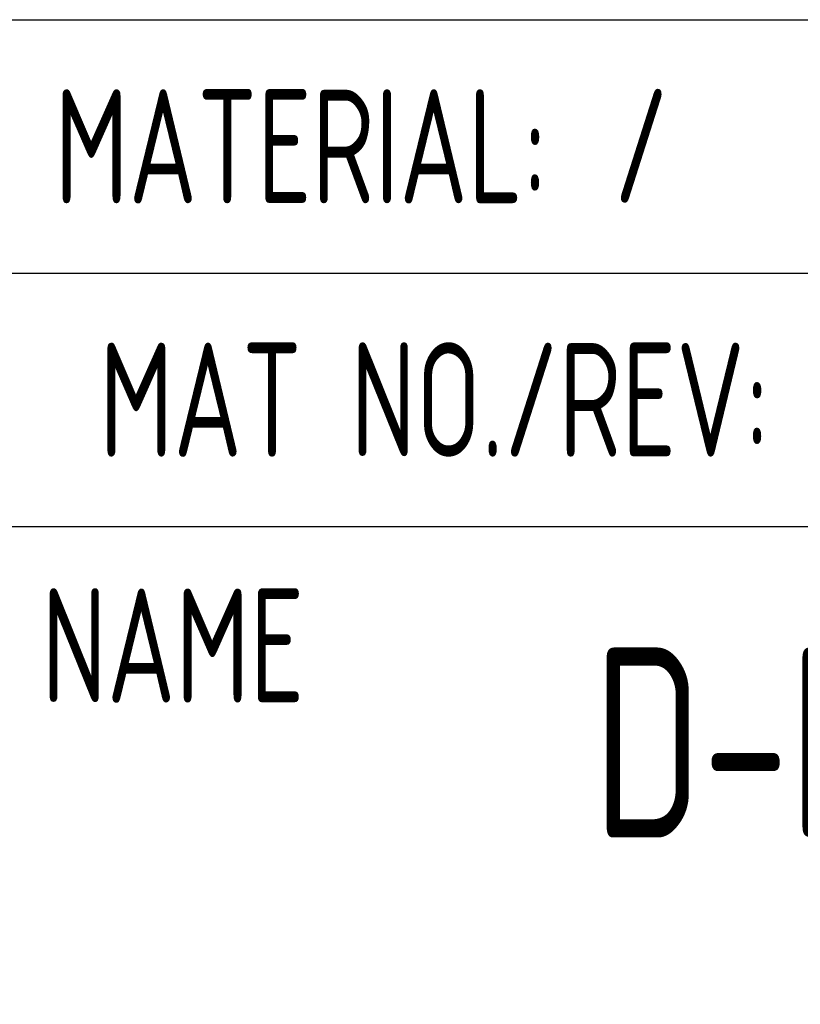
# Model space of a CAD drawing. Header units: millimetres. Extents: x 6 to 292, y 5 to 204.
# Tile 7 of 9: x 196 to 208, y 18 to 34. Entities that reach past the tile are written whole.
import ezdxf
from ezdxf.entities.mleader import LeaderData, LeaderLine
from ezdxf.math import Vec2, Vec3

# ---------------------------------------------------------------- set-up
doc = ezdxf.new("R2010")
doc.units = ezdxf.units.MM
for name, color, linetype in [('Default', 7, 'Continuous'), ('TEXT', 7, 'Continuous'), ('细实线', 7, 'Continuous'), ('轮廓线', 7, 'Continuous')]:
    doc.layers.add(name, color=color, linetype=linetype)
doc.styles.add('SEACAD_Solid_Edge_ANSI', font='seans.ttf', dxfattribs={"width": 0.8})

# ---------------------------------------------------------------- blocks, each defined once
blk = doc.blocks.new('_Dot')
at = {"color": 0, "linetype": 'ByBlock', "lineweight": -2}
blk.add_line((-0.5, 0), (-1, 0), dxfattribs=at)
at = {"color": 0, "linetype": 'ByBlock', "const_width": 0.5}
blk.add_lwpolyline([(-0.25, 0, 1), (0.25, 0, 1)], format="xyb", close=True, dxfattribs=at)

msp = doc.modelspace()

# ---------------------------------------------------------------- linework, layer by layer
at = {"layer": '细实线', "color": 7, "linetype": 'Continuous'}
msp.add_line((195, 30), (287, 30), dxfattribs=at)
at = {"layer": '轮廓线', "color": 7, "linetype": 'Continuous'}
for p, q in [((167, 34), (287, 34)), ((167, 26), (287, 26))]:
    msp.add_line(p, q, dxfattribs=at)

# ---------------------------------------------------------------- texts
at = {"layer": 'TEXT', "char_height": 1.8, "style": 'SEACAD_Solid_Edge_ANSI'}
for s, insert, width, attachment_point in [('{\\fSolid Edge ANSI|b0||i0||c0|p34;\\C7;\\H1.8;\\W0.7;MATERIAL:}', (200.267, 32), 10.53366, 5), ('{\\fSolid Edge ANSI|b0||i0||c0|p34;\\C7;\\H1.8;\\W0.7;MAT NO./REV:}', (202.373, 28), 14.74567, 5), ('{\\fSolid Edge ANSI|b0||i0||c0|p34;\\C7;\\H1.8;\\W0.7;NAME}', (198.247, 23.216), 6.49396, 8)]:
    msp.add_mtext(s, dxfattribs=dict(at, insert=insert, width=width, attachment_point=attachment_point))

# ---------------------------------------------------------------- leaders
at = {"layer": 'Default', "color": 7, "linetype": 'Continuous'}
ml = msp.add_multileader_mtext('Standard', dxfattribs=at)
ml.set_content('{\\pxsm0.9;\\fSolid Edge ANSI|b0||i0||c0|p34;\\W0.7;/\\P}', color=7)
ml.set_leader_properties()
ml.set_arrow_properties(name='DOT')
ml.build(insert=Vec2(0, 0))
ml.multileader.update_dxf_attribs({"leader_type": 0, "dogleg_length": 0, "arrow_head_size": 1.8})
ctx = ml.context
ctx.base_point, ctx.char_height, ctx.arrow_head_size, ctx.landing_gap_size = Vec3(203.205, 32.007), 1.8, 1.8, 0.63
ctx.mtext.insert = Vec3(205.205, 32.91)
ml = msp.add_multileader_mtext('Standard', dxfattribs=at)
ml.set_content('{\\pxsm0.9;\\fSolid Edge ANSI|b0||i0||c0|p34;\\W0.7;2022.04.05\\P}', color=7)
ml.set_leader_properties()
ml.set_arrow_properties(name='DOT')
ml.build(insert=Vec2(0, 0))
ml.multileader.update_dxf_attribs({"leader_type": 0, "dogleg_length": 0, "arrow_head_size": 1.8})
ctx = ml.context
ctx.base_point, ctx.char_height, ctx.arrow_head_size, ctx.landing_gap_size = Vec3(182.168, 23.999), 1.8, 1.8, 0.63
ctx.mtext.insert = Vec3(184.168, 24.908)
ml = msp.add_multileader_mtext('Standard', dxfattribs=at)
ml.set_content('{\\pxsm0.9;\\fSolid Edge ANSI|b0||i0||c0|p34;\\W0.7;D-PC2.5-01P-1Y-00A(H)\\P}', color=7)
ml.set_leader_properties()
ml.set_arrow_properties(name='DOT')
ml.build(insert=Vec2(0, 0))
ml.multileader.update_dxf_attribs({"leader_type": 0, "dogleg_length": 0, "arrow_head_size": 3})
ctx = ml.context
ctx.base_point, ctx.char_height, ctx.arrow_head_size, ctx.landing_gap_size, ctx.plane_origin = Vec3(202.877, 22.575), 3, 3, 1.05, Vec3(3.718, 2.058)
ctx.mtext.insert = Vec3(204.877, 24.09)
ml = msp.add_multileader_mtext('Standard', dxfattribs=at)
ml.set_content('{\\pxsm0.9;\\fSolid Edge ANSI|b0||i0||c0|p34;\\W0.7;2022.04.05\\P}', color=7)
ml.set_leader_properties()
ml.set_arrow_properties(name='DOT')
ml.build(insert=Vec2(0, 0))
ml.multileader.update_dxf_attribs({"leader_type": 0, "dogleg_length": 0, "arrow_head_size": 1.8})
ctx = ml.context
ctx.base_point, ctx.char_height, ctx.arrow_head_size, ctx.landing_gap_size = Vec3(182.161, 19.91), 1.8, 1.8, 0.63
ctx.mtext.insert = Vec3(184.161, 20.819)

doc.saveas('drawing.dxf')
